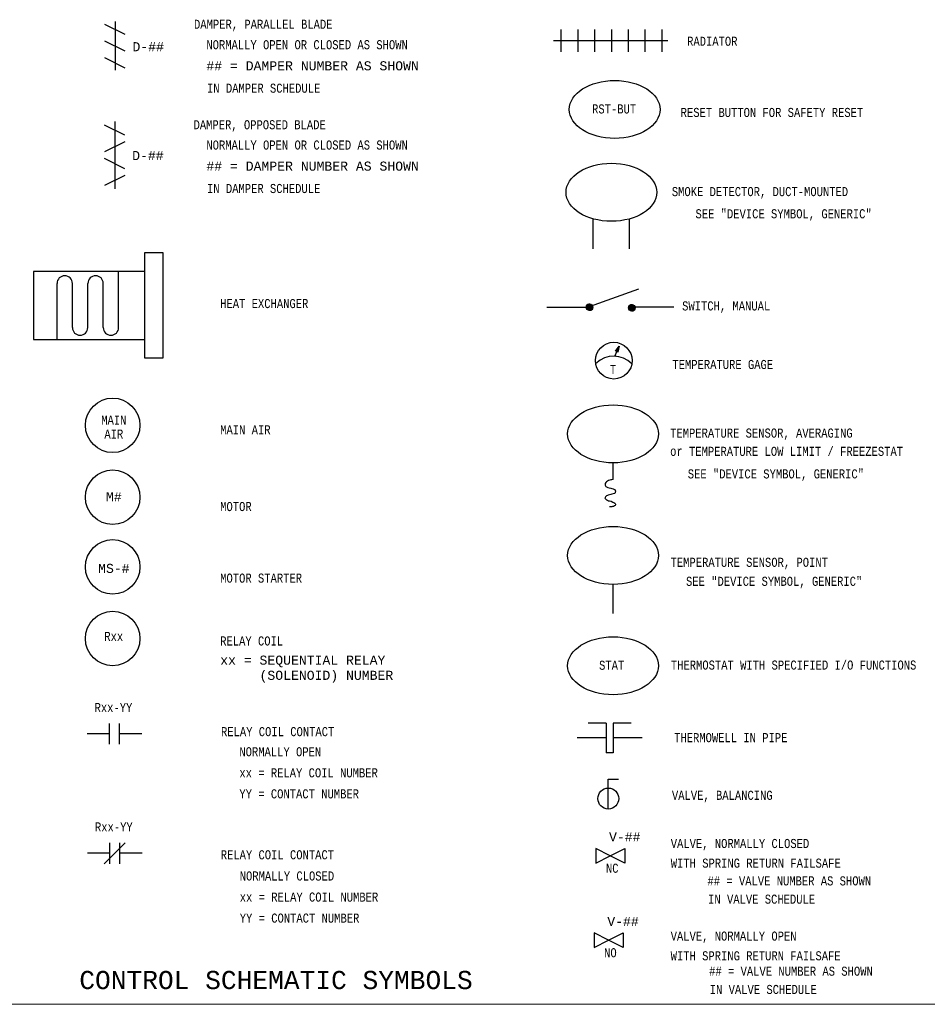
# Model space of a CAD drawing. Header units: inches. Extents: x 1.9 to 32, y 0.4 to 20.5.
# Tile 2 of 10: x 7.2 to 17.1, y 0.8 to 11.6. Entities that reach past the tile are written whole.
import ezdxf
from ezdxf.enums import TextEntityAlignment as Align

# ---------------------------------------------------------------- set-up
doc = ezdxf.new("R2010")
doc.units = ezdxf.units.IN
doc.header["$MEASUREMENT"] = 0
for name, color, linetype, lineweight in [('M-ANNO-SYMB', 6, 'Continuous', 30), ('M-ANNO-TEXT', 2, 'Continuous', 30), ('M-DIAG-GRPH', 6, 'Continuous', 13)]:
    doc.layers.add(name, color=color, linetype=linetype, lineweight=lineweight)
doc.styles.add('CONTROLTXT', font='monotxt.shx')

# ---------------------------------------------------------------- blocks, each defined once
blk = doc.blocks.new('*U15')
at = {"color": 0}
for p, q in [((9.596, 6.971), (9.663, 7.039)), ((9.596, 6.972), (9.662, 7.039)), ((9.596, 6.973), (9.661, 7.039)), ((9.596, 6.974), (9.66, 7.039)), ((9.596, 6.975), (9.66, 7.039)), ((9.596, 6.976), (9.659, 7.039)), ((9.596, 6.977), (9.658, 7.039)), ((9.596, 6.977), (9.657, 7.039)), ((9.596, 6.978), (9.656, 7.039)), ((9.596, 6.979), (9.655, 7.039)), ((9.596, 6.966), (9.669, 7.038)), ((9.596, 6.967), (9.668, 7.038)), ((9.596, 6.967), (9.667, 7.038)), ((9.596, 6.968), (9.666, 7.038)), ((9.596, 6.969), (9.665, 7.038)), ((9.596, 6.97), (9.665, 7.038)), ((9.596, 6.971), (9.664, 7.038)), ((9.596, 6.98), (9.654, 7.038)), ((9.596, 6.981), (9.653, 7.038)), ((9.596, 6.982), (9.652, 7.038)), ((9.596, 6.983), (9.651, 7.038)), ((9.596, 6.984), (9.65, 7.038)), ((9.596, 6.985), (9.649, 7.038)), ((9.597, 6.964), (9.671, 7.038)), ((9.597, 6.964), (9.67, 7.038)), ((9.597, 6.965), (9.669, 7.038)), ((9.597, 6.986), (9.648, 7.038)), ((9.597, 6.987), (9.647, 7.038)), ((9.597, 6.961), (9.674, 7.037)), ((9.597, 6.961), (9.673, 7.037)), ((9.597, 6.962), (9.672, 7.037)), ((9.597, 6.963), (9.672, 7.037)), ((9.597, 6.989), (9.646, 7.037)), ((9.597, 6.99), (9.645, 7.037)), ((9.598, 6.959), (9.675, 7.037)), ((9.598, 6.96), (9.674, 7.037)), ((9.598, 6.991), (9.644, 7.037)), ((9.598, 6.957), (9.677, 7.036)), ((9.598, 6.958), (9.677, 7.036)), ((9.598, 6.959), (9.676, 7.036)), ((9.598, 6.992), (9.642, 7.036)), ((9.598, 6.993), (9.641, 7.036)), ((9.599, 6.956), (9.679, 7.036)), ((9.599, 6.956), (9.678, 7.036)), ((9.599, 6.995), (9.64, 7.036)), ((9.599, 6.954), (9.681, 7.035)), ((9.599, 6.954), (9.68, 7.035)), ((9.599, 6.955), (9.679, 7.035)), ((9.599, 6.996), (9.639, 7.035)), ((9.6, 6.953), (9.681, 7.035)), ((9.6, 6.997), (9.637, 7.035)), ((9.6, 6.951), (9.683, 7.034)), ((9.6, 6.952), (9.682, 7.034)), ((9.6, 6.953), (9.682, 7.034)), ((9.6, 6.999), (9.636, 7.034)), ((9.601, 6.951), (9.684, 7.034)), ((9.601, 7), (9.634, 7.034)), ((9.601, 6.949), (9.685, 7.033)), ((9.601, 6.95), (9.684, 7.033)), ((9.601, 7.002), (9.633, 7.033)), ((9.602, 6.948), (9.686, 7.033)), ((9.602, 6.949), (9.686, 7.033)), ((9.602, 6.947), (9.687, 7.032)), ((9.602, 6.948), (9.687, 7.032)), ((9.602, 7.003), (9.631, 7.032)), ((9.603, 6.946), (9.688, 7.032)), ((9.603, 6.945), (9.689, 7.031)), ((9.603, 6.946), (9.689, 7.031)), ((9.603, 7.005), (9.629, 7.031)), ((9.604, 6.945), (9.69, 7.031)), ((9.604, 6.944), (9.691, 7.03)), ((9.604, 6.944), (9.69, 7.03)), ((9.604, 7.007), (9.627, 7.03)), ((9.605, 6.943), (9.691, 7.03)), ((9.605, 6.942), (9.692, 7.029)), ((9.605, 6.942), (9.692, 7.029)), ((9.606, 6.941), (9.693, 7.029)), ((9.606, 7.009), (9.625, 7.029)), ((9.606, 6.94), (9.694, 7.028)), ((9.606, 6.941), (9.694, 7.028)), ((9.607, 6.94), (9.695, 7.028)), ((9.607, 6.939), (9.696, 7.027)), ((9.607, 6.939), (9.695, 7.027)), ((9.608, 6.938), (9.696, 7.027)), ((9.608, 7.012), (9.622, 7.027)), ((9.608, 6.938), (9.697, 7.026)), ((9.609, 6.937), (9.697, 7.026)), ((9.609, 6.936), (9.698, 7.025)), ((9.609, 6.937), (9.698, 7.025)), ((9.61, 6.936), (9.699, 7.025)), ((9.61, 6.935), (9.7, 7.024)), ((9.61, 6.935), (9.699, 7.024)), ((9.611, 6.934), (9.7, 7.024)), ((9.611, 7.016), (9.618, 7.024)), ((9.611, 6.934), (9.701, 7.023)), ((9.612, 6.933), (9.701, 7.023)), ((9.612, 6.933), (9.702, 7.022)), ((9.613, 6.932), (9.702, 7.022)), ((9.613, 6.931), (9.703, 7.021)), ((9.613, 6.932), (9.702, 7.021)), ((9.614, 6.931), (9.703, 7.021)), ((9.614, 6.931), (9.704, 7.02)), ((9.615, 6.93), (9.704, 7.02)), ((9.615, 6.93), (9.705, 7.019)), ((9.616, 6.929), (9.705, 7.019)), ((9.616, 6.929), (9.706, 7.018)), ((9.617, 6.928), (9.706, 7.018)), ((9.617, 6.928), (9.707, 7.017)), ((9.617, 6.928), (9.706, 7.017)), ((9.618, 6.927), (9.708, 7.016)), ((9.618, 6.927), (9.707, 7.016)), ((9.619, 6.926), (9.708, 7.015)), ((9.619, 6.926), (9.708, 7.015)), ((9.62, 6.925), (9.709, 7.014)), ((9.62, 6.926), (9.709, 7.014)), ((9.621, 6.924), (9.71, 7.013)), ((9.621, 6.925), (9.71, 7.013)), ((9.622, 6.924), (9.711, 7.012)), ((9.622, 6.924), (9.71, 7.012)), ((9.623, 6.923), (9.711, 7.011)), ((9.623, 6.923), (9.711, 7.011)), ((9.624, 6.923), (9.712, 7.01)), ((9.625, 6.922), (9.712, 7.01)), ((9.625, 6.922), (9.712, 7.009)), ((9.626, 6.922), (9.713, 7.009)), ((9.626, 6.921), (9.713, 7.008)), ((9.627, 6.921), (9.713, 7.008)), ((9.627, 6.921), (9.714, 7.007)), ((9.628, 6.92), (9.714, 7.007)), ((9.628, 6.92), (9.714, 7.006)), ((9.629, 6.92), (9.715, 7.005)), ((9.63, 6.919), (9.715, 7.005)), ((9.63, 6.919), (9.715, 7.004)), ((9.631, 6.919), (9.716, 7.004)), ((9.631, 6.918), (9.716, 7.003)), ((9.632, 6.918), (9.716, 7.002)), ((9.633, 6.918), (9.716, 7.002)), ((9.633, 6.918), (9.717, 7.001)), ((9.634, 6.917), (9.717, 7.001)), ((9.634, 6.917), (9.717, 7)), ((9.635, 6.917), (9.718, 6.999)), ((9.636, 6.917), (9.718, 6.999)), ((9.636, 6.916), (9.718, 6.998)), ((9.637, 6.916), (9.718, 6.997)), ((9.638, 6.916), (9.719, 6.997)), ((9.638, 6.916), (9.719, 6.996)), ((9.639, 6.915), (9.719, 6.996)), ((9.64, 6.915), (9.719, 6.995)), ((9.64, 6.915), (9.719, 6.994)), ((9.641, 6.915), (9.72, 6.994)), ((9.642, 6.915), (9.72, 6.993)), ((9.642, 6.914), (9.72, 6.992)), ((9.643, 6.914), (9.72, 6.991)), ((9.644, 6.914), (9.72, 6.991)), ((9.644, 6.914), (9.721, 6.99)), ((9.645, 6.914), (9.721, 6.989)), ((9.646, 6.913), (9.721, 6.989)), ((9.647, 6.913), (9.721, 6.988)), ((9.647, 6.913), (9.721, 6.987)), ((9.648, 6.913), (9.721, 6.986)), ((9.649, 6.913), (9.721, 6.986)), ((9.65, 6.913), (9.722, 6.985)), ((9.65, 6.913), (9.722, 6.984)), ((9.651, 6.913), (9.722, 6.983)), ((9.652, 6.913), (9.722, 6.983)), ((9.653, 6.912), (9.722, 6.982)), ((9.653, 6.912), (9.722, 6.981)), ((9.654, 6.912), (9.722, 6.98)), ((9.655, 6.912), (9.722, 6.979)), ((9.656, 6.912), (9.722, 6.978)), ((9.657, 6.912), (9.722, 6.978)), ((9.658, 6.912), (9.722, 6.977)), ((9.659, 6.912), (9.722, 6.976)), ((9.659, 6.912), (9.722, 6.975)), ((9.66, 6.912), (9.722, 6.974)), ((9.661, 6.912), (9.722, 6.973)), ((9.662, 6.912), (9.722, 6.972)), ((9.663, 6.912), (9.722, 6.971)), ((9.664, 6.912), (9.722, 6.97)), ((9.665, 6.912), (9.722, 6.969)), ((9.666, 6.912), (9.722, 6.968)), ((9.667, 6.913), (9.722, 6.967)), ((9.668, 6.913), (9.722, 6.966)), ((9.669, 6.913), (9.721, 6.965)), ((9.67, 6.913), (9.721, 6.964)), ((9.671, 6.913), (9.721, 6.963)), ((9.672, 6.914), (9.721, 6.962)), ((9.673, 6.914), (9.721, 6.961)), ((9.675, 6.914), (9.72, 6.96)), ((9.676, 6.914), (9.72, 6.959)), ((9.677, 6.915), (9.72, 6.957)), ((9.678, 6.915), (9.719, 6.956)), ((9.68, 6.916), (9.719, 6.955)), ((9.681, 6.916), (9.718, 6.953)), ((9.683, 6.917), (9.718, 6.952)), ((9.684, 6.917), (9.717, 6.95)), ((9.686, 6.918), (9.716, 6.949)), ((9.687, 6.919), (9.716, 6.947)), ((9.689, 6.92), (9.715, 6.945)), ((9.691, 6.921), (9.713, 6.943)), ((9.694, 6.922), (9.712, 6.941)), ((9.696, 6.924), (9.71, 6.938)), ((9.701, 6.928), (9.706, 6.933))]:
    blk.add_line(p, q, dxfattribs=at)
blk = doc.blocks.new('*U16')
at = {"color": 0}
for p, q in [((10.485, 6.959), (10.556, 7.03)), ((10.485, 6.959), (10.555, 7.03)), ((10.485, 6.96), (10.555, 7.03)), ((10.485, 6.961), (10.554, 7.03)), ((10.485, 6.962), (10.553, 7.03)), ((10.485, 6.963), (10.552, 7.03)), ((10.485, 6.964), (10.551, 7.03)), ((10.485, 6.964), (10.551, 7.03)), ((10.485, 6.965), (10.55, 7.03)), ((10.485, 6.966), (10.549, 7.03)), ((10.485, 6.967), (10.548, 7.03)), ((10.485, 6.968), (10.547, 7.03)), ((10.485, 6.969), (10.546, 7.03)), ((10.485, 6.97), (10.545, 7.03)), ((10.485, 6.971), (10.544, 7.03)), ((10.485, 6.972), (10.543, 7.03)), ((10.485, 6.973), (10.542, 7.03)), ((10.485, 6.974), (10.541, 7.03)), ((10.485, 6.975), (10.54, 7.03)), ((10.485, 6.958), (10.557, 7.029)), ((10.485, 6.976), (10.539, 7.029)), ((10.486, 6.953), (10.562, 7.029)), ((10.486, 6.954), (10.561, 7.029)), ((10.486, 6.955), (10.56, 7.029)), ((10.486, 6.956), (10.559, 7.029)), ((10.486, 6.956), (10.559, 7.029)), ((10.486, 6.957), (10.558, 7.029)), ((10.486, 6.977), (10.538, 7.029)), ((10.486, 6.978), (10.537, 7.029)), ((10.486, 6.979), (10.536, 7.029)), ((10.486, 6.98), (10.535, 7.029)), ((10.486, 6.953), (10.562, 7.028)), ((10.486, 6.981), (10.534, 7.028)), ((10.487, 6.949), (10.566, 7.028)), ((10.487, 6.95), (10.565, 7.028)), ((10.487, 6.951), (10.564, 7.028)), ((10.487, 6.951), (10.564, 7.028)), ((10.487, 6.952), (10.563, 7.028)), ((10.487, 6.982), (10.533, 7.028)), ((10.487, 6.983), (10.532, 7.028)), ((10.487, 6.985), (10.53, 7.027)), ((10.488, 6.946), (10.569, 7.027)), ((10.488, 6.947), (10.568, 7.027)), ((10.488, 6.947), (10.568, 7.027)), ((10.488, 6.948), (10.567, 7.027)), ((10.488, 6.949), (10.566, 7.027)), ((10.488, 6.986), (10.529, 7.027)), ((10.488, 6.987), (10.528, 7.027)), ((10.489, 6.943), (10.572, 7.026)), ((10.489, 6.944), (10.571, 7.026)), ((10.489, 6.945), (10.57, 7.026)), ((10.489, 6.945), (10.57, 7.026)), ((10.489, 6.989), (10.526, 7.026)), ((10.489, 6.99), (10.525, 7.026)), ((10.49, 6.941), (10.574, 7.025)), ((10.49, 6.942), (10.573, 7.025)), ((10.49, 6.943), (10.572, 7.025)), ((10.49, 6.992), (10.523, 7.025)), ((10.49, 6.941), (10.574, 7.024)), ((10.491, 6.939), (10.576, 7.024)), ((10.491, 6.94), (10.575, 7.024)), ((10.491, 6.94), (10.575, 7.024)), ((10.491, 6.993), (10.522, 7.024)), ((10.491, 6.995), (10.52, 7.024)), ((10.492, 6.937), (10.578, 7.023)), ((10.492, 6.938), (10.577, 7.023)), ((10.492, 6.938), (10.577, 7.023)), ((10.492, 6.997), (10.518, 7.023)), ((10.492, 6.937), (10.578, 7.022)), ((10.493, 6.936), (10.579, 7.022)), ((10.493, 6.936), (10.579, 7.022)), ((10.493, 6.935), (10.58, 7.021)), ((10.493, 6.999), (10.516, 7.021)), ((10.494, 6.934), (10.581, 7.021)), ((10.494, 6.934), (10.581, 7.021)), ((10.494, 6.933), (10.582, 7.02)), ((10.495, 6.932), (10.583, 7.02)), ((10.495, 6.933), (10.582, 7.02)), ((10.495, 7.001), (10.514, 7.02)), ((10.495, 6.932), (10.583, 7.019)), ((10.496, 6.931), (10.584, 7.019)), ((10.496, 6.931), (10.584, 7.019)), ((10.497, 6.929), (10.586, 7.018)), ((10.497, 6.93), (10.585, 7.018)), ((10.497, 6.93), (10.585, 7.018)), ((10.497, 7.004), (10.511, 7.018)), ((10.498, 6.928), (10.587, 7.017)), ((10.498, 6.929), (10.586, 7.017)), ((10.498, 6.928), (10.587, 7.016)), ((10.499, 6.927), (10.588, 7.016)), ((10.499, 6.927), (10.588, 7.016)), ((10.5, 6.926), (10.589, 7.015)), ((10.5, 6.926), (10.589, 7.015)), ((10.5, 7.008), (10.507, 7.015)), ((10.5, 6.925), (10.59, 7.014)), ((10.501, 6.924), (10.591, 7.014)), ((10.501, 6.925), (10.59, 7.014)), ((10.502, 6.923), (10.592, 7.013)), ((10.502, 6.924), (10.591, 7.013)), ((10.503, 6.922), (10.593, 7.012)), ((10.503, 6.923), (10.592, 7.012)), ((10.503, 6.922), (10.593, 7.011)), ((10.504, 6.921), (10.594, 7.011)), ((10.504, 6.922), (10.593, 7.011)), ((10.505, 6.92), (10.595, 7.01)), ((10.505, 6.921), (10.594, 7.01)), ((10.506, 6.919), (10.596, 7.009)), ((10.506, 6.92), (10.595, 7.009)), ((10.507, 6.919), (10.596, 7.008)), ((10.507, 6.919), (10.596, 7.008)), ((10.508, 6.918), (10.597, 7.007)), ((10.508, 6.918), (10.597, 7.007)), ((10.509, 6.917), (10.598, 7.006)), ((10.509, 6.917), (10.598, 7.006)), ((10.51, 6.916), (10.599, 7.005)), ((10.51, 6.917), (10.598, 7.005)), ((10.511, 6.915), (10.599, 7.004)), ((10.511, 6.916), (10.599, 7.004)), ((10.512, 6.915), (10.6, 7.003)), ((10.512, 6.915), (10.6, 7.003)), ((10.513, 6.914), (10.601, 7.002)), ((10.513, 6.914), (10.601, 7.002)), ((10.514, 6.913), (10.602, 7.001)), ((10.514, 6.914), (10.601, 7.001)), ((10.515, 6.913), (10.602, 7)), ((10.515, 6.913), (10.602, 7)), ((10.516, 6.912), (10.603, 6.999)), ((10.516, 6.912), (10.603, 6.998)), ((10.517, 6.912), (10.603, 6.998)), ((10.518, 6.911), (10.604, 6.997)), ((10.518, 6.911), (10.604, 6.997)), ((10.519, 6.91), (10.604, 6.996)), ((10.519, 6.911), (10.604, 6.996)), ((10.52, 6.91), (10.605, 6.995)), ((10.52, 6.91), (10.605, 6.994)), ((10.521, 6.91), (10.605, 6.994)), ((10.522, 6.909), (10.606, 6.993)), ((10.522, 6.909), (10.606, 6.993)), ((10.523, 6.909), (10.606, 6.992)), ((10.524, 6.908), (10.607, 6.991)), ((10.524, 6.908), (10.606, 6.991)), ((10.525, 6.908), (10.607, 6.99)), ((10.525, 6.908), (10.607, 6.99)), ((10.526, 6.907), (10.607, 6.989)), ((10.527, 6.907), (10.608, 6.988)), ((10.527, 6.907), (10.608, 6.988)), ((10.528, 6.907), (10.608, 6.987)), ((10.529, 6.906), (10.609, 6.986)), ((10.529, 6.907), (10.608, 6.986)), ((10.53, 6.906), (10.609, 6.985)), ((10.531, 6.906), (10.609, 6.984)), ((10.531, 6.906), (10.609, 6.984)), ((10.532, 6.906), (10.609, 6.983)), ((10.533, 6.905), (10.61, 6.982)), ((10.534, 6.905), (10.61, 6.981)), ((10.534, 6.905), (10.61, 6.981)), ((10.535, 6.905), (10.61, 6.98)), ((10.536, 6.905), (10.61, 6.979)), ((10.536, 6.905), (10.61, 6.978)), ((10.537, 6.904), (10.61, 6.978)), ((10.538, 6.904), (10.611, 6.977)), ((10.539, 6.904), (10.611, 6.976)), ((10.539, 6.904), (10.611, 6.975)), ((10.54, 6.904), (10.611, 6.975)), ((10.541, 6.904), (10.611, 6.974)), ((10.542, 6.904), (10.611, 6.973)), ((10.543, 6.904), (10.611, 6.972)), ((10.543, 6.904), (10.611, 6.971)), ((10.544, 6.904), (10.611, 6.971)), ((10.545, 6.904), (10.611, 6.97)), ((10.546, 6.904), (10.611, 6.969)), ((10.547, 6.903), (10.611, 6.968)), ((10.548, 6.903), (10.611, 6.967)), ((10.549, 6.903), (10.611, 6.966)), ((10.549, 6.903), (10.611, 6.965)), ((10.55, 6.904), (10.611, 6.965)), ((10.551, 6.904), (10.611, 6.964)), ((10.552, 6.904), (10.611, 6.963)), ((10.553, 6.904), (10.611, 6.962)), ((10.554, 6.904), (10.611, 6.961)), ((10.555, 6.904), (10.611, 6.96)), ((10.556, 6.904), (10.611, 6.959)), ((10.557, 6.904), (10.611, 6.958)), ((10.558, 6.904), (10.611, 6.957)), ((10.559, 6.904), (10.61, 6.956)), ((10.56, 6.905), (10.61, 6.955)), ((10.562, 6.905), (10.61, 6.953)), ((10.563, 6.905), (10.61, 6.952)), ((10.564, 6.905), (10.609, 6.951)), ((10.565, 6.906), (10.609, 6.95)), ((10.566, 6.906), (10.609, 6.949)), ((10.568, 6.907), (10.608, 6.947)), ((10.569, 6.907), (10.608, 6.946)), ((10.57, 6.907), (10.607, 6.945)), ((10.572, 6.908), (10.607, 6.943)), ((10.573, 6.909), (10.606, 6.942)), ((10.575, 6.909), (10.606, 6.94)), ((10.577, 6.91), (10.605, 6.938)), ((10.578, 6.911), (10.604, 6.937)), ((10.58, 6.912), (10.603, 6.935)), ((10.583, 6.914), (10.601, 6.932)), ((10.586, 6.916), (10.599, 6.929)), ((10.59, 6.92), (10.595, 6.925))]:
    blk.add_line(p, q, dxfattribs=at)

msp = doc.modelspace()

# ---------------------------------------------------------------- linework, layer by layer
at = {"layer": 'M-ANNO-SYMB', "linetype": 'Continuous'}
for p, q in [((8.211, 11.607), (8.211, 11.072)), ((13.12, 11.274), (13.12, 11.522)), ((13.305, 11.274), (13.305, 11.522)), ((13.305, 11.274), (13.305, 11.522)), ((13.49, 11.274), (13.49, 11.522)), ((13.675, 11.274), (13.675, 11.522)), ((13.859, 11.274), (13.859, 11.522)), ((14.044, 11.274), (14.044, 11.522)), ((14.229, 11.274), (14.229, 11.522)), ((13.035, 11.399), (14.293, 11.399)), ((13.471, 9.108), (13.471, 9.438)), ((13.871, 9.108), (13.871, 9.438)), ((13.717, 7.984), (13.758, 8.039)), ((13.752, 8.013), (13.733, 8.006)), ((13.753, 8.017), (13.737, 8.011)), ((13.747, 7.991), (13.739, 8.014)), ((13.754, 8.021), (13.741, 8.016)), ((13.749, 7.997), (13.741, 8.017)), ((13.758, 8.039), (13.743, 7.972)), ((13.75, 8.004), (13.744, 8.02)), ((13.755, 8.026), (13.745, 8.022)), ((13.752, 8.01), (13.746, 8.024)), ((13.756, 8.03), (13.749, 8.027)), ((13.753, 8.017), (13.749, 8.027)), ((13.754, 8.023), (13.751, 8.031)), ((13.733, 7.985), (13.717, 7.984)), ((13.749, 7.996), (13.718, 7.985)), ((13.749, 8.001), (13.721, 7.99)), ((13.723, 7.984), (13.721, 7.989)), ((13.727, 7.985), (13.724, 7.993)), ((13.75, 8.005), (13.725, 7.995)), ((13.731, 7.985), (13.726, 7.996)), ((13.748, 7.992), (13.728, 7.985)), ((13.751, 8.009), (13.729, 8.001)), ((13.735, 7.982), (13.729, 8)), ((13.743, 7.974), (13.731, 8.003)), ((13.743, 7.972), (13.733, 7.985)), ((13.745, 7.978), (13.734, 8.007)), ((13.747, 7.988), (13.735, 7.983)), ((13.746, 7.985), (13.736, 8.01)), ((13.746, 7.984), (13.737, 7.98)), ((13.745, 7.98), (13.739, 7.978)), ((13.744, 7.975), (13.742, 7.975)), ((13.689, 6.574), (13.689, 6.756)), ((13.689, 5.098), (13.689, 5.418)), ((13.613, 3.894), (13.417, 3.894)), ((13.613, 3.894), (13.613, 3.567)), ((13.691, 3.894), (13.691, 3.567)), ((13.887, 3.894), (13.691, 3.894)), ((13.613, 3.731), (13.295, 3.731)), ((14.009, 3.731), (13.691, 3.731))]:
    msp.add_line(p, q, dxfattribs=at)
at = {"layer": 'M-ANNO-SYMB'}
for p, q in [((8.322, 11.466), (8.1, 11.577)), ((8.321, 11.281), (8.1, 11.392)), ((8.321, 11.096), (8.1, 11.207)), ((8.208, 10.507), (8.208, 10.138)), ((8.319, 10.359), (8.097, 10.47)), ((8.319, 10.286), (8.097, 10.175)), ((8.319, 9.99), (8.097, 10.101)), ((8.208, 10.138), (8.208, 9.769)), ((8.319, 9.916), (8.097, 9.805)), ((8.739, 9.063), (8.536, 9.063)), ((8.536, 8.859), (7.315, 8.859)), ((8.251, 8.243), (8.251, 8.858)), ((7.573, 8.113), (7.573, 8.728)), ((7.742, 8.243), (7.742, 8.728)), ((7.912, 8.243), (7.912, 8.728)), ((8.081, 8.243), (8.081, 8.728)), ((13.432, 8.475), (13.973, 8.668)), ((13.428, 8.465), (12.962, 8.465)), ((14.356, 8.466), (13.891, 8.466)), ((13.707, 7.925), (13.731, 7.979)), ((8.147, 3.89), (8.147, 3.661)), ((8.262, 3.661), (8.262, 3.89)), ((8.147, 3.775), (7.904, 3.775)), ((8.505, 3.775), (8.262, 3.775)), ((13.691, 3.567), (13.613, 3.567)), ((13.637, 2.948), (13.637, 3.277)), ((13.637, 3.277), (13.748, 3.277)), ((8.322, 2.576), (8.093, 2.347)), ((8.151, 2.576), (8.151, 2.347)), ((8.265, 2.347), (8.265, 2.576)), ((8.151, 2.462), (7.907, 2.462)), ((8.508, 2.462), (8.265, 2.462))]:
    msp.add_line(p, q, dxfattribs=at)
at = {"layer": 'M-ANNO-SYMB', "flags": 128}
for points in [[(8.536, 9.063), (8.536, 7.91), (8.739, 7.91), (8.739, 9.063)], [(7.315, 8.859), (7.315, 8.113), (8.536, 8.113)], [(13.689, 6.574), (13.683, 6.571), (13.672, 6.57), (13.665, 6.568), (13.652, 6.565), (13.64, 6.56), (13.628, 6.555), (13.616, 6.545), (13.609, 6.538), (13.604, 6.529), (13.603, 6.52), (13.603, 6.511), (13.606, 6.503), (13.61, 6.497), (13.619, 6.49), (13.631, 6.484), (13.646, 6.481), (13.665, 6.477), (13.677, 6.475), (13.69, 6.47), (13.698, 6.465), (13.707, 6.462), (13.713, 6.453), (13.716, 6.447), (13.716, 6.441), (13.714, 6.434), (13.711, 6.425), (13.704, 6.419), (13.69, 6.416), (13.677, 6.411), (13.663, 6.407), (13.649, 6.404), (13.636, 6.399), (13.627, 6.396), (13.616, 6.392), (13.609, 6.387), (13.606, 6.382), (13.601, 6.376), (13.601, 6.372), (13.6, 6.37), (13.604, 6.364), (13.61, 6.357), (13.616, 6.349), (13.627, 6.345), (13.64, 6.336), (13.651, 6.336), (13.667, 6.333), (13.687, 6.324), (13.696, 6.319), (13.707, 6.313), (13.714, 6.307), (13.716, 6.302), (13.717, 6.295), (13.713, 6.287), (13.705, 6.281), (13.695, 6.275), (13.684, 6.274), (13.675, 6.272), (13.667, 6.272), (13.661, 6.272), (13.657, 6.272), (13.651, 6.272)]]:
    msp.add_lwpolyline(points, dxfattribs=at)
at = {"layer": 'M-ANNO-SYMB', "linetype": 'Continuous', "flags": 128}
for points in [[(13.659, 2.435), (13.819, 2.515), (13.819, 2.355), (13.659, 2.435), (13.499, 2.515), (13.499, 2.355), (13.659, 2.435)], [(13.64, 1.506), (13.799, 1.586), (13.799, 1.426), (13.64, 1.506), (13.48, 1.586), (13.48, 1.426), (13.64, 1.506)]]:
    msp.add_lwpolyline(points, dxfattribs=at)
at = {"layer": 'M-ANNO-SYMB'}
for centre, radius in [((13.431, 8.466), 0.0362), ((13.896, 8.46), 0.0362), ((13.697, 7.879), 0.202), ((8.185, 7.168), 0.3), ((8.185, 6.377), 0.3), ((8.185, 5.611), 0.3), ((8.185, 4.824), 0.3), ((13.637, 3.064), 0.115)]:
    msp.add_circle(centre, radius, dxfattribs=at)
for centre, radius, start, end in [((7.658, 8.728), 0.0848, 90, 180), ((7.658, 8.728), 0.0848, 0, 90), ((7.997, 8.728), 0.0848, 90, 180), ((7.997, 8.728), 0.0848, 0, 90), ((7.827, 8.243), 0.0848, 180, 270), ((7.827, 8.243), 0.0848, 270, 360), ((8.166, 8.243), 0.0848, 180, 270), ((8.166, 8.243), 0.0848, 270, 360), ((13.697, 7.648), 0.28, 44.3692, 134.3247)]:
    msp.add_arc(centre, radius, start, end, dxfattribs=at)
for centre in [(13.707, 10.641), (13.671, 9.73), (13.689, 7.074), (13.689, 5.737), (13.689, 4.524)]:
    msp.add_ellipse(centre, major_axis=(0.499, 0), ratio=0.638644, dxfattribs=at)
msp.add_point((13.431, 8.466), dxfattribs=at)
at = {"layer": 'M-DIAG-GRPH'}
msp.add_line((17.88, 0.802), (1.85, 0.802), dxfattribs=at)

# ---------------------------------------------------------------- block references
at = {"layer": 'M-ANNO-SYMB', "linetype": 'Continuous', "xscale": 0.5716718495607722, "yscale": 0.5716718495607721, "zscale": 0.5716718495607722}
for name, p in [('*U15', (7.91, 4.479)), ('*U16', (7.866, 4.478))]:
    msp.add_blockref(name, p, dxfattribs=at)

# ---------------------------------------------------------------- texts
at = {"layer": 'M-ANNO-TEXT', "color": 3, "linetype": 'Continuous', "style": 'CONTROLTXT', "width": 0.8}
for s, p in [('DAMPER, PARALLEL BLADE', (9.08, 11.528)), ('NORMALLY OPEN OR CLOSED AS SHOWN', (9.216, 11.303)), ('RADIATOR', (14.504, 11.341)), ('IN DAMPER SCHEDULE', (9.223, 10.825)), ('RESET BUTTON FOR SAFETY RESET', (14.433, 10.558)), ('DAMPER, OPPOSED BLADE', (9.075, 10.423)), ('NORMALLY OPEN OR CLOSED AS SHOWN', (9.216, 10.2)), ('IN DAMPER SCHEDULE', (9.223, 9.722)), ('SMOKE DETECTOR, DUCT-MOUNTED', (14.336, 9.688)), ('SEE "DEVICE SYMBOL, GENERIC"', (14.596, 9.444)), ('HEAT EXCHANGER', (9.368, 8.457)), ('SWITCH, MANUAL', (14.449, 8.431)), ('TEMPERATURE GAGE', (14.342, 7.787)), ('MAIN AIR', (9.368, 7.069)), ('TEMPERATURE SENSOR, AVERAGING', (14.317, 7.033)), ('or TEMPERATURE LOW LIMIT / FREEZESTAT', (14.317, 6.832)), ('SEE "DEVICE SYMBOL, GENERIC"', (14.511, 6.584)), ('MOTOR', (9.368, 6.225)), ('TEMPERATURE SENSOR, POINT', (14.322, 5.612)), ('MOTOR STARTER', (9.368, 5.438)), ('SEE "DEVICE SYMBOL, GENERIC"', (14.492, 5.403)), ('RELAY COIL', (9.368, 4.747)), ('THERMOSTAT WITH SPECIFIED I/O FUNCTIONS', (14.325, 4.482)), ('RELAY COIL CONTACT', (9.377, 3.75)), ('THERMOWELL IN PIPE', (14.361, 3.684)), ('NORMALLY OPEN', (9.579, 3.529)), ('xx = RELAY COIL NUMBER', (9.579, 3.297)), ('YY = CONTACT NUMBER', (9.579, 3.066)), ('VALVE, BALANCING', (14.337, 3.05)), ('VALVE, NORMALLY CLOSED', (14.324, 2.52)), ('RELAY COIL CONTACT', (9.374, 2.396)), ('WITH SPRING RETURN FAILSAFE', (14.324, 2.304)), ('NC', (13.611, 2.248)), ('NORMALLY CLOSED', (9.583, 2.163)), ('## = VALVE NUMBER AS SHOWN', (14.728, 2.109)), ('xx = RELAY COIL NUMBER', (9.583, 1.931)), ('IN VALVE SCHEDULE', (14.735, 1.908)), ('YY = CONTACT NUMBER', (9.583, 1.7)), ('VALVE, NORMALLY OPEN', (14.323, 1.502)), ('NO', (13.591, 1.319)), ('WITH SPRING RETURN FAILSAFE', (14.323, 1.285)), ('## = VALVE NUMBER AS SHOWN', (14.746, 1.116)), ('IN VALVE SCHEDULE', (14.753, 0.915))]:
    msp.add_text(s, height=0.1, dxfattribs=at).set_placement(p)
at = {"layer": 'M-ANNO-TEXT', "color": 3, "linetype": 'Continuous', "style": 'CONTROLTXT'}
for s, p in [('D-##', (8.403, 11.281)), ('## = DAMPER NUMBER AS SHOWN', (9.216, 11.071)), ('D-##', (8.4, 10.084)), ('## = DAMPER NUMBER AS SHOWN', (9.216, 9.968)), ('V-##', (13.645, 2.593)), ('V-##', (13.626, 1.663))]:
    msp.add_text(s, height=0.1, dxfattribs=at).set_placement(p)
at = {"layer": 'M-ANNO-TEXT', "color": 3, "linetype": 'Continuous', "style": 'CONTROLTXT', "width": 0.8}
for s, p in [('RST-BUT', (13.701, 10.647)), ('STAT', (13.674, 4.53))]:
    msp.add_text(s, height=0.1, dxfattribs=at).set_placement(p, align=Align.MIDDLE_CENTER)
at = {"layer": 'M-ANNO-TEXT', "color": 3, "style": 'CONTROLTXT', "width": 0.8}
msp.add_text('T', height=0.1, dxfattribs=at).set_placement((13.654, 7.731))
at = {"layer": 'M-ANNO-TEXT', "color": 3, "linetype": 'Continuous', "style": 'CONTROLTXT', "width": 0.8}
for s, p in [('MAIN', (8.198, 7.176)), ('AIR', (8.198, 7.022)), ('Rxx', (8.197, 4.797)), ('Rxx-YY', (8.194, 4.015)), ('Rxx-YY', (8.198, 2.702))]:
    msp.add_text(s, height=0.1, dxfattribs=at).set_placement(p, align=Align.CENTER)
at = {"layer": 'M-ANNO-TEXT', "color": 3, "linetype": 'Continuous', "style": 'CONTROLTXT'}
for s, p in [('M#', (8.198, 6.332)), ('MS-#', (8.198, 5.545))]:
    msp.add_text(s, height=0.1, dxfattribs=at).set_placement(p, align=Align.CENTER)
at = {"layer": 'M-ANNO-TEXT', "color": 3, "style": 'CONTROLTXT'}
msp.add_text('CONTROL SCHEMATIC SYMBOLS', height=0.2, dxfattribs=at).set_placement((7.818, 0.969))
at = {"layer": 'M-ANNO-TEXT', "color": 3, "insert": (9.368, 4.636), "char_height": 0.09997, "width": 3.6195, "attachment_point": 1, "style": 'CONTROLTXT'}
msp.add_mtext('xx = SEQUENTIAL RELAY\\P     (SOLENOID) NUMBER', dxfattribs=at)

doc.saveas('drawing.dxf')
